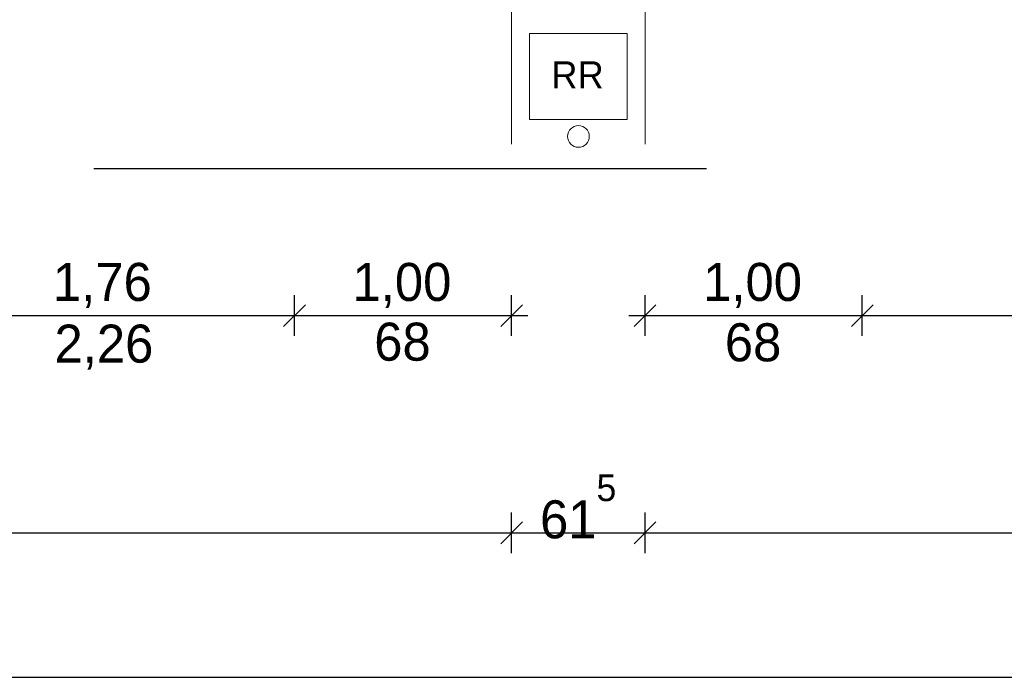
# Model space of a CAD drawing. Extents: x -73 to 359, y -4 to 85.
# Tile 22 of 149: x -28.97 to -24.43, y 29.54 to 32.57. Entities that reach past the tile are written whole.
import ezdxf

# ---------------------------------------------------------------- set-up
doc = ezdxf.new("R2010")
doc.units = 0
doc.header["$MEASUREMENT"] = 0
doc.linetypes.add('Strichlinie', pattern=[0.005644, 0.002822, -0.002822])
doc.linetypes.add('Strichpunktlinie', pattern=[0.006703, 0.003528, -0.001764, 0, -0.001411])
for name, color, linetype in [('0._EG_7_A_1 Sanitär', 7, 'Continuous'), ('0._EG_7_P_BM_AUSSEN', 7, 'Continuous'), ('0._EG_7_P_ZE_ACHSEN', 7, 'Continuous'), ('0._EG_7_P_ZE_TEXT', 7, 'Continuous'), ('0._EG_7_R_NT_DACH', 7, 'Continuous')]:
    doc.layers.add(name, color=color, linetype=linetype)
doc.styles.add('ERSTELLTER_STIL_1', font='txt')

msp = doc.modelspace()

# ---------------------------------------------------------------- linework, layer by layer
at = {"layer": '0._EG_7_A_1 Sanitär', "color": 5, "linetype": 'Continuous', "lineweight": 13, "ltscale": 1000}
msp.add_circle((-26.3957, 32.035), 0.05, dxfattribs=at)
at = {"layer": '0._EG_7_P_BM_AUSSEN', "linetype": 'Continuous', "ltscale": 1000}
for p, q in [((-27.7037, 31.1162), (-27.7037, 31.3037)), ((-26.7037, 31.1162), (-26.7037, 31.3037)), ((-26.0887, 31.1162), (-26.0887, 31.3037)), ((-25.0887, 31.1162), (-25.0887, 31.3037)), ((-27.6537, 31.26), (-27.7537, 31.16)), ((-26.7537, 31.16), (-26.6537, 31.26)), ((-26.0387, 31.26), (-26.1387, 31.16)), ((-25.0387, 31.26), (-25.1387, 31.16)), ((-29.4637, 31.21), (-27.7037, 31.21)), ((-27.7037, 31.21), (-26.7037, 31.21)), ((-26.7037, 31.21), (-26.6287, 31.21)), ((-26.1637, 31.21), (-26.0887, 31.21)), ((-26.0887, 31.21), (-25.0887, 31.21)), ((-25.0887, 31.21), (-23.3287, 31.21)), ((-26.7037, 30.1162), (-26.7037, 30.3037)), ((-26.0887, 30.1162), (-26.0887, 30.3037)), ((-26.6537, 30.26), (-26.7537, 30.16)), ((-26.0387, 30.26), (-26.1387, 30.16)), ((-31.9687, 30.21), (-26.7037, 30.21)), ((-26.7037, 30.21), (-26.0887, 30.21)), ((-26.0887, 30.21), (-20.7087, 30.21)), ((-32.7087, 29.545), (-14.0887, 29.545))]:
    msp.add_line(p, q, dxfattribs=at)
at = {"layer": '0._EG_7_P_ZE_ACHSEN', "color": 9, "linetype": 'Strichpunktlinie', "lineweight": 18, "ltscale": 1000}
for p, q in [((-26.7037, 31.9988), (-26.7037, 32.9479)), ((-26.0887, 31.9988), (-26.0887, 32.9479))]:
    msp.add_line(p, q, dxfattribs=at)
at = {"layer": '0._EG_7_P_ZE_TEXT', "color": 255, "linetype": 'Continuous', "lineweight": 18, "ltscale": 1000}
for p, q in [((-26.1707, 32.5094), (-26.6207, 32.5094)), ((-26.6207, 32.5094), (-26.6207, 32.1129)), ((-26.1707, 32.1129), (-26.1707, 32.5094)), ((-26.6207, 32.1129), (-26.1707, 32.1129))]:
    msp.add_line(p, q, dxfattribs=at)
at = {"layer": '0._EG_7_R_NT_DACH', "linetype": 'Strichlinie', "ltscale": 1000}
msp.add_line((-14.5187, 31.885), (-32.2787, 31.885), dxfattribs=at)

# ---------------------------------------------------------------- texts
at = {"layer": '0._EG_7_P_BM_AUSSEN', "linetype": 'Continuous', "char_height": 0.175, "attachment_point": 7, "style": 'ERSTELLTER_STIL_1'}
for s, insert in [('{1,76}', (-28.8165, 31.245)), ('{1,00}', (-27.4365, 31.245)), ('{1,00}', (-25.8215, 31.245)), ('{68}', (-27.3365, 31)), ('{68}', (-25.7215, 30.9971)), ('{2,26}', (-28.8094, 30.961)), ('{61\\A1{\\H0.7x;\\S5^  ;}}', (-26.5728, 30.1821))]:
    msp.add_mtext(s, dxfattribs=dict(at, insert=insert))
at = {"layer": '0._EG_7_P_ZE_TEXT', "linetype": 'Continuous', "insert": (-26.5207, 32.3808), "char_height": 0.125, "attachment_point": 1, "style": 'ERSTELLTER_STIL_1'}
msp.add_mtext('{RR }', dxfattribs=at)

doc.saveas('drawing.dxf')
